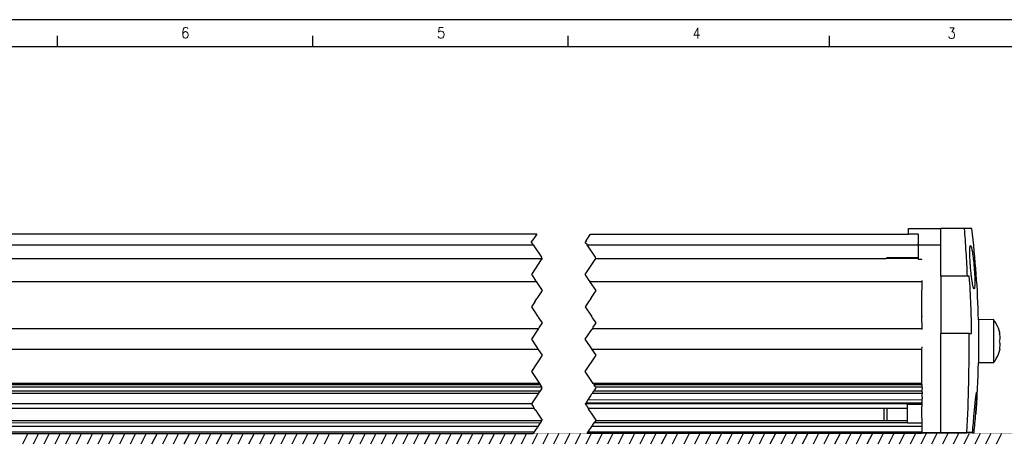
# Model space of a CAD drawing. Header units: millimetres. Extents: x -285 to 969, y -217 to 203.
# Tile 9 of 15: x 12 to 194, y 124 to 203. Entities that reach past the tile are written whole.
import ezdxf

# ---------------------------------------------------------------- set-up
doc = ezdxf.new("R2010")
doc.units = ezdxf.units.MM
doc.linetypes.add('DOT_CENTER', pattern=[14, 12, -1, 0, -1])
doc.layers.add('1', color=7, linetype='Continuous')
doc.styles.add('CONVERTER_11', font='txt.shx', dxfattribs={"width": 0.9})

# ---------------------------------------------------------------- blocks, each defined once
blk = doc.blocks.new('Regla_G-340-VS4__3', base_point=(-177.3645490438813, 126.2364653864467))
at = {"color": 7, "linetype": 'Continuous'}
for p, q in [((107.5967783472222, 163.2364543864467), (-75.5421977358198, 163.2364653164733)), ((117.5967783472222, 163.2364543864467), (176.6130419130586, 163.2364543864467)), ((176.6116096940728, 164.2364543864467), (182.61440581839, 164.2364543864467)), ((176.6116765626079, 163.3977089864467), (176.6116096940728, 164.2364543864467)), ((176.6130419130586, 163.2364543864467), (176.6116765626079, 163.3977089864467)), ((178.4142556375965, 163.236454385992), (176.6130419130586, 163.2364543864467)), ((178.4142556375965, 163.236454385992), (178.4143366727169, 161.4364652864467)), ((182.6143231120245, 161.2364652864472), (182.61440581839, 164.2364543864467)), ((187.0089246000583, 164.2364543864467), (182.61440581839, 164.2364543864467)), ((188.3400001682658, 164.2364543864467), (187.0089246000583, 164.2364543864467)), ((-59.91427129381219, 161.2364652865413), (106.9301046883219, 161.236465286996)), ((116.9301046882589, 161.2364652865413), (178.4142556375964, 161.2364652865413)), ((178.4142556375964, 161.2364652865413), (178.4142556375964, 158.7376395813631)), ((178.4142556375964, 161.2364652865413), (182.6143231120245, 161.2364652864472)), ((182.6145764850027, 155.4071455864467), (182.6143231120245, 161.2364652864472)), ((-59.91427129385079, 158.7157413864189), (108.5829696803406, 158.7157413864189)), ((118.582969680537, 158.7157413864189), (172.4775492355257, 158.7157413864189)), ((172.4775492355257, 158.7157413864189), (172.515631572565, 158.7500670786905)), ((172.515631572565, 158.7500670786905), (178.4142556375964, 158.7376395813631)), ((178.4142689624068, 158.823136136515), (172.5939358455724, 158.8231361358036)), ((178.4142556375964, 158.7376395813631), (178.4142689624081, 158.5740329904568)), ((178.4142689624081, 158.5740329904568), (179.0983069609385, 158.574032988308)), ((187.5481279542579, 155.407145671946), (182.6145764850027, 155.4071455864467)), ((182.6145764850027, 155.4071455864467), (182.6146417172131, 144.7903532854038)), ((187.894809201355, 155.4071453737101), (187.5481279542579, 155.407145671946)), ((-59.9142712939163, 154.4386595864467), (107.4619751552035, 154.4386595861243)), ((117.4619751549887, 154.4386595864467), (179.11425563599, 154.4386595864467)), ((179.0980450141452, 151.2812894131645), (179.11425563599, 154.4386595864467)), ((179.11425563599, 154.4386595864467), (179.1142691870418, 154.6386595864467)), ((179.0979078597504, 148.026766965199), (179.0980126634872, 150.6777016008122)), ((179.0980126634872, 150.6777016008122), (179.0980450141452, 151.2812894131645)), ((179.0979078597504, 148.026766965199), (179.097898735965, 147.8718606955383)), ((179.11425563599, 145.7386595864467), (179.097898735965, 147.8718606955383)), ((192.3970183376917, 147.3495479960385), (189.5958452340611, 147.3490224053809)), ((-50.1692701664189, 145.7386595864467), (107.9315818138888, 145.7386595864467)), ((117.9315818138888, 145.7386595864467), (179.11425563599, 145.7386595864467)), ((179.1142691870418, 145.5386595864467), (179.11425563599, 145.7386595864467)), ((182.6144058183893, 126.4364653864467), (182.6146417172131, 144.7903532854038)), ((187.8403636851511, 144.7903532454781), (182.6146417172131, 144.7903532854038)), ((187.8403636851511, 144.7903532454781), (188.325258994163, 144.7903532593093)), ((107.8768687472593, 141.8163191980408), (-50.1692701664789, 141.8163191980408)), ((179.0982733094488, 141.8163191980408), (117.8768687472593, 141.8163191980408)), ((179.0980349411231, 135.5160425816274), (179.0982733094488, 141.8163191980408)), ((179.0982733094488, 141.8163191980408), (179.114269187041, 142.3163191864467)), ((192.3970186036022, 139.349547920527), (189.5958447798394, 139.3500544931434)), ((108.0770531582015, 135.5160425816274), (-63.91711566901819, 135.5160425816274)), ((108.2239035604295, 135.2957669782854), (-63.9171156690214, 135.2957669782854)), ((179.0980349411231, 135.5160425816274), (118.0770531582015, 135.5160425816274)), ((179.09805621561, 135.2957669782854), (118.2239035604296, 135.2957669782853)), ((179.09805621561, 135.2957669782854), (179.0980349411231, 135.5160425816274)), ((179.09805621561, 135.2957669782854), (179.0980543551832, 135.2580139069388)), ((108.2490722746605, 135.2580139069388), (-63.91711566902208, 135.2580139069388)), ((-63.91711566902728, 134.922624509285), (108.4726652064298, 134.922624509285)), ((-63.91711566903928, 134.134306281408), (108.1953462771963, 134.134306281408)), ((-63.9171156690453, 133.7443978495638), (107.9354073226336, 133.7443978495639)), ((117.9354073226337, 133.7443978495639), (179.1133708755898, 133.7443978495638)), ((118.1953462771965, 134.134306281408), (179.0980402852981, 134.134306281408)), ((179.0980543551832, 135.2580139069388), (118.2490722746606, 135.2580139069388)), ((118.4726652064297, 134.922624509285), (179.0980819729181, 134.922624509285)), ((179.1133708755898, 133.7443978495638), (179.0971148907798, 133.3452419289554)), ((179.1133957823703, 134.740673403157), (179.0980402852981, 134.134306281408)), ((179.0980402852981, 134.134306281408), (179.1133708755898, 133.7443978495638)), ((179.0980543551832, 135.2580139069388), (179.0980819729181, 134.922624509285)), ((179.0980819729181, 134.922624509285), (179.1133957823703, 134.740673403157)), ((106.594628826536, 131.7396790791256), (-63.917115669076, 131.7396790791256)), ((179.1135578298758, 131.7396790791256), (116.5967784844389, 131.7364545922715)), ((116.7375145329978, 131.9475586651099), (179.1135384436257, 131.9475586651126)), ((179.1136807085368, 132.4454979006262), (117.0774754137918, 132.4574999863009)), ((179.1135578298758, 131.6248895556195), (176.4135578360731, 131.6248895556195)), ((179.0970323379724, 130.8371143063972), (179.1135578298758, 131.6248895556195)), ((179.0971148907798, 133.3452419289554), (179.1136522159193, 132.6750154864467)), ((179.1135384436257, 131.9475586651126), (179.1136807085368, 132.4454979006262)), ((179.1135578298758, 131.7396790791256), (179.1135384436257, 131.9475586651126)), ((179.1135578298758, 131.6248895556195), (179.1135578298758, 131.7396790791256)), ((179.1136807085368, 132.4454979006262), (179.1136522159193, 132.6750154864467)), ((-63.91711566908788, 130.9636504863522), (107.1119812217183, 130.9636504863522)), ((117.1119812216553, 130.9636504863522), (172.593485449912, 130.9636504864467)), ((172.593485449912, 130.9636504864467), (176.4135442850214, 130.9636504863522)), ((179.0969320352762, 130.5156999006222), (179.0970323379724, 130.8371143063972)), ((179.0969907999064, 130.0614543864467), (179.0969320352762, 130.5156999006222)), ((179.1135686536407, 128.2072119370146), (179.0969907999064, 130.0614543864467)), ((-75.5421977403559, 128.2364762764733), (108.2746946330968, 128.2533288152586)), ((-64.7393810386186, 128.6636503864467), (108.5482423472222, 128.6636503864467)), ((118.2746946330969, 128.2533288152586), (176.41355776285, 128.2533288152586)), ((118.5482423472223, 128.6636503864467), (172.5934869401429, 128.6636503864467)), ((172.5934869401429, 128.6636503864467), (176.4135442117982, 128.6636503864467)), ((176.4135686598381, 128.2072119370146), (179.1135686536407, 128.2072119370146)), ((179.1137271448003, 127.536465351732), (179.1135686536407, 128.2072119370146)), ((-162.9027694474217, 126.2364653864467), (106.9301190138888, 126.2364653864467)), ((-162.9026847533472, 126.5364653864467), (107.1301190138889, 126.5364653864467)), ((107.7967856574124, 127.536465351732), (-162.8994494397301, 127.5364652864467)), ((179.0945298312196, 126.2364653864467), (116.930119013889, 126.2364653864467)), ((117.1301190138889, 126.5364653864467), (179.1137271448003, 126.5364653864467)), ((179.1137271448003, 127.536465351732), (117.7967856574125, 127.536465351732)), ((179.1104918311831, 126.4364653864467), (179.0945298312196, 126.2364653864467)), ((179.1104918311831, 126.4364653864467), (179.1137271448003, 126.5364653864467)), ((179.1104918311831, 126.4364653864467), (182.6144058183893, 126.4364653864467)), ((179.1137271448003, 126.5364653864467), (179.1137271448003, 127.536465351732)), ((182.6144058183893, 126.4364653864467), (184.1131254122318, 126.4364653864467)), ((184.1131254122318, 126.4364653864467), (186.3359968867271, 126.4364653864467)), ((185.8333964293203, 126.3009840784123), (184.1133964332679, 126.3009840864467)), ((186.3359968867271, 126.4364653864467), (187.462484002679, 126.4364655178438)), ((188.4829239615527, 126.4364653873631), (187.462484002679, 126.4364655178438)), ((188.4829239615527, 126.4364653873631), (188.7764200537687, 126.4364655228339))]:
    blk.add_line(p, q, dxfattribs=at)
at = {"color": 2, "linetype": 'DOT_CENTER'}
for p, q in [((107.3967783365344, 162.9364543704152), (106.7395496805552, 161.9506113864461)), ((107.4163045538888, 162.9657436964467), (107.3967783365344, 162.9364543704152)), ((107.4634450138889, 163.0364543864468), (107.4163045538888, 162.9657436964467)), ((107.5967783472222, 163.2364543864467), (107.4634450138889, 163.0364543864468)), ((116.7395496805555, 161.9506113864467), (117.3967783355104, 162.936454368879)), ((117.3967783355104, 162.936454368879), (117.4163045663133, 162.9657437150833)), ((117.4163045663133, 162.9657437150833), (117.463445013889, 163.0364543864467)), ((117.463445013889, 163.0364543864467), (117.5967783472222, 163.2364543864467)), ((106.5967784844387, 161.7364545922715), (106.624079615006, 161.7774062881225)), ((106.731170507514, 161.5348665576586), (106.5967784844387, 161.7364545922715)), ((106.624079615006, 161.7774062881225), (106.7395496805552, 161.9506113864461)), ((106.7511181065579, 161.5049451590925), (106.731170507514, 161.5348665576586)), ((106.7967713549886, 161.4364652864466), (106.7511181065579, 161.5049451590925)), ((106.9301046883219, 161.236465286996), (106.7967713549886, 161.4364652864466)), ((106.9301046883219, 161.236465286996), (107.0634380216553, 161.0364652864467)), ((107.0634380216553, 161.0364652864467), (108.4772539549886, 158.9157413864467)), ((116.5967784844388, 161.7364545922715), (116.6240796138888, 161.7774062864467)), ((116.731121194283, 161.534940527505), (116.5967784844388, 161.7364545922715)), ((116.7395496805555, 161.9506113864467), (116.6240796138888, 161.7774062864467)), ((116.7511181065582, 161.5049451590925), (116.731121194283, 161.534940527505)), ((116.7967713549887, 161.4364652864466), (116.7511181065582, 161.5049451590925)), ((116.7967713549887, 161.4364652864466), (116.9301046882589, 161.2364652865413)), ((117.0634380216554, 161.0364652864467), (116.9301046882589, 161.2364652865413)), ((118.4772539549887, 158.9157413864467), (117.0634380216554, 161.0364652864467)), ((108.4268474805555, 158.4815580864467), (106.5967784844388, 155.7364545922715)), ((108.4642352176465, 158.5376396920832), (108.4268474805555, 158.4815580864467)), ((108.5829696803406, 158.7157413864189), (108.4642352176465, 158.5376396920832)), ((108.5829696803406, 158.7157413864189), (108.4772539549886, 158.9157413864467)), ((116.5967784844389, 155.7364545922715), (118.4268474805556, 158.4815580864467)), ((118.4268474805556, 158.4815580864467), (118.4642351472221, 158.5376395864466)), ((118.4642351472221, 158.5376395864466), (118.582969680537, 158.7157413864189)), ((118.582969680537, 158.7157413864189), (118.4772539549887, 158.9157413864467)), ((106.5967784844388, 155.7364545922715), (106.7763403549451, 155.4671117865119)), ((106.7763403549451, 155.4671117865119), (107.3286417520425, 154.6386596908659)), ((116.7763403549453, 155.4671117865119), (116.5967784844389, 155.7364545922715)), ((117.3286417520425, 154.6386596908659), (116.7763403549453, 155.4671117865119)), ((107.4619751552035, 154.4386595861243), (107.3286417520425, 154.6386596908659)), ((107.4619751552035, 154.4386595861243), (107.595308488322, 154.2386595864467)), ((107.595308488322, 154.2386595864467), (108.5967784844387, 152.7364545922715)), ((117.3286417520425, 154.6386596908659), (117.4619751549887, 154.4386595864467)), ((117.595308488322, 154.2386595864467), (117.4619751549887, 154.4386595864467)), ((118.5967784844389, 152.7364545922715), (117.595308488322, 154.2386595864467)), ((108.5967784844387, 152.7364545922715), (107.626668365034, 151.2812894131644)), ((117.6266683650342, 151.2812894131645), (118.5967784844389, 152.7364545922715)), ((107.224276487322, 150.6777015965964), (106.5967784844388, 149.7364545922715)), ((107.224276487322, 150.6777015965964), (107.626668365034, 151.2812894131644)), ((117.2242764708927, 150.6777015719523), (116.596778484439, 149.7364545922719)), ((117.6266683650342, 151.2812894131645), (117.2242764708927, 150.6777015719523)), ((106.5967784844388, 149.7364545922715), (107.73657021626, 148.0267669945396)), ((116.596778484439, 149.7364545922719), (117.7365702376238, 148.0267669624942)), ((107.73657021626, 148.0267669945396), (107.8130407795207, 147.9120611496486)), ((107.8130407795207, 147.9120611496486), (107.8398410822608, 147.8718606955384)), ((107.8398410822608, 147.8718606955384), (107.8978222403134, 147.7848889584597)), ((107.8978222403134, 147.7848889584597), (107.9445131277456, 147.714852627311)), ((107.9445131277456, 147.714852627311), (108.5967784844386, 146.7364545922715)), ((108.5967784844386, 146.7364545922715), (108.064915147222, 145.9386595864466)), ((117.8130407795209, 147.9120611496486), (117.7365702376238, 148.0267669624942)), ((117.8398410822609, 147.8718606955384), (117.8130407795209, 147.9120611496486)), ((117.8978222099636, 147.7848890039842), (117.8398410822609, 147.8718606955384)), ((117.9445131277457, 147.714852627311), (117.8978222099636, 147.7848890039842)), ((118.5967784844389, 146.7364545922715), (117.9445131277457, 147.714852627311)), ((118.0649151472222, 145.9386595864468), (118.5967784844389, 146.7364545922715)), ((107.7982484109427, 145.5386594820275), (106.5967784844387, 143.7364545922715)), ((107.9315818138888, 145.7386595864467), (107.7982484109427, 145.5386594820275)), ((108.064915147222, 145.9386595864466), (107.9315818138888, 145.7386595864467)), ((116.5967784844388, 143.7364545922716), (117.7982484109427, 145.5386594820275)), ((117.9315818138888, 145.7386595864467), (117.7982484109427, 145.5386594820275)), ((117.9315818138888, 145.7386595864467), (118.0649151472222, 145.9386595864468)), ((106.5967784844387, 143.7364545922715), (107.543535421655, 142.3163191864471)), ((117.5435353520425, 142.3163192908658), (116.5967784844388, 143.7364545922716)), ((107.543535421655, 142.3163191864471), (107.8768687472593, 141.8163191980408)), ((107.8768687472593, 141.8163191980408), (108.5967784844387, 140.7364545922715)), ((117.8768687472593, 141.8163191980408), (117.5435353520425, 142.3163192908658)), ((118.5967784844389, 140.7364545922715), (117.8768687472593, 141.8163191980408)), ((108.5967784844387, 140.7364545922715), (106.5967784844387, 137.7364545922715)), ((116.5967784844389, 137.7364545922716), (118.5967784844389, 140.7364545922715)), ((106.5967784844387, 137.7364545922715), (107.457184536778, 136.4458455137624)), ((117.457184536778, 136.4458455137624), (116.5967784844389, 137.7364545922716)), ((107.457184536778, 136.4458455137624), (108.0770531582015, 135.5160425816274)), ((108.0770531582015, 135.5160425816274), (108.2239035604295, 135.2957669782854)), ((108.2490722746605, 135.2580139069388), (108.2239035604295, 135.2957669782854)), ((118.0770531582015, 135.5160425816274), (117.457184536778, 136.4458455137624)), ((118.0770531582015, 135.5160425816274), (118.2239035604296, 135.2957669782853)), ((118.2239035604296, 135.2957669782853), (118.2490722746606, 135.2580139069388)), ((107.7840627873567, 133.5173810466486), (107.6693033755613, 133.3452419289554)), ((107.9354073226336, 133.7443978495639), (107.7840627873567, 133.5173810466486)), ((108.1953462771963, 134.134306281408), (107.9354073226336, 133.7443978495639)), ((108.44326016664, 134.5061771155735), (108.1953462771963, 134.134306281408)), ((108.2490722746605, 135.2580139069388), (108.4726652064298, 134.922624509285)), ((108.44326016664, 134.5061771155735), (108.5967784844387, 134.7364545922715)), ((108.5967784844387, 134.7364545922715), (108.4726652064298, 134.922624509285)), ((117.6693033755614, 133.3452419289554), (117.7840627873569, 133.5173810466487)), ((117.7840627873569, 133.5173810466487), (117.9354073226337, 133.7443978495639)), ((117.9354073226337, 133.7443978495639), (118.1953462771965, 134.134306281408)), ((118.4432602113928, 134.5061771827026), (118.1953462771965, 134.134306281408)), ((118.4726652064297, 134.922624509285), (118.2490722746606, 135.2580139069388)), ((118.5967784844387, 134.7364545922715), (118.4432602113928, 134.5061771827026)), ((118.4726652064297, 134.922624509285), (118.5967784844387, 134.7364545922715)), ((107.3301190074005, 132.8364653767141), (106.594628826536, 131.7396790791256)), ((106.594628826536, 131.7396790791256), (106.7953146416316, 131.4386503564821)), ((107.3496456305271, 132.8657553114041), (107.3301190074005, 132.8364653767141)), ((107.5967856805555, 133.2364653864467), (107.3496456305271, 132.8657553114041)), ((107.6693033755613, 133.3452419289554), (107.5967856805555, 133.2364653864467)), ((116.5967784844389, 131.7364545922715), (116.7375145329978, 131.9475586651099)), ((116.5967784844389, 131.7364545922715), (116.7953146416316, 131.4386503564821)), ((117.0774754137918, 132.4574999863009), (116.7375145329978, 131.9475586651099)), ((117.3301190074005, 132.8364653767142), (117.0774754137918, 132.4574999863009)), ((117.3496452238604, 132.865754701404), (117.3301190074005, 132.8364653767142)), ((117.5967856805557, 133.2364653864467), (117.3496452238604, 132.865754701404)), ((117.6693033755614, 133.3452419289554), (117.5967856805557, 133.2364653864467)), ((106.7953146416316, 131.4386503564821), (106.9734322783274, 131.1714739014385)), ((107.1119812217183, 130.9636504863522), (106.9734322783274, 131.1714739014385)), ((107.1963386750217, 130.8371143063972), (107.1119812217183, 130.9636504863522)), ((107.4106149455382, 130.5156999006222), (107.1963386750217, 130.8371143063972)), ((107.4106149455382, 130.5156999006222), (107.7501496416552, 130.0063978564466)), ((107.7501496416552, 130.0063978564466), (108.5967784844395, 128.7364545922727)), ((116.7953146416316, 131.4386503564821), (116.978647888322, 131.1636504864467)), ((116.978647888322, 131.1636504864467), (117.1119812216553, 130.9636504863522)), ((117.1119812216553, 130.9636504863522), (117.1963386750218, 130.8371143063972)), ((117.4106149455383, 130.5156999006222), (117.1963386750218, 130.8371143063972)), ((117.7501496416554, 130.0063978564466), (117.4106149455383, 130.5156999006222)), ((118.5967784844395, 128.7364545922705), (117.7501496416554, 130.0063978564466)), ((108.231575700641, 128.1886504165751), (107.7967856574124, 127.536465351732)), ((108.2746946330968, 128.2533288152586), (108.231575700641, 128.1886504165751)), ((108.4149090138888, 128.4636503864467), (108.2746946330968, 128.2533288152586)), ((108.4149090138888, 128.4636503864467), (108.5482423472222, 128.6636503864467)), ((108.5967784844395, 128.7364545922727), (108.5482423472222, 128.6636503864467)), ((117.7967856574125, 127.536465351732), (118.2315757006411, 128.1886504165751)), ((118.2315757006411, 128.1886504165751), (118.2746946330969, 128.2533288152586)), ((118.2746946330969, 128.2533288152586), (118.4149090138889, 128.4636503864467)), ((118.5482423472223, 128.6636503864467), (118.4149090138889, 128.4636503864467)), ((118.5482423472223, 128.6636503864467), (118.5967784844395, 128.7364545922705)), ((107.1301190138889, 126.5364653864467), (106.9301190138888, 126.2364653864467)), ((107.7967856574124, 127.536465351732), (107.1301190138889, 126.5364653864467)), ((116.930119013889, 126.2364653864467), (117.1301190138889, 126.5364653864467)), ((117.1301190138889, 126.5364653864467), (117.7967856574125, 127.536465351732))]:
    blk.add_line(p, q, dxfattribs=at)
at = {"color": 7, "linetype": 'Continuous'}
for centre, radius, start, end in [((21.64419819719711, 143.3495987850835), 167.999259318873, 1.36412353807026, 7.14189656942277), ((21.64420317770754, 143.3495183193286), 166.6872831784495, 0.49526747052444, 4.14821721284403), ((187.2013628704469, 143.4598332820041), 6.490355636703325, 28.4275438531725, 36.82027189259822), ((187.2736306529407, 143.3493304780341), 6.480742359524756, 14.3130259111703, 29.59092393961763), ((-100.1983858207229, 141.5398156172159), 288.0570901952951, 356.9945013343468, 0.64655947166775), ((187.2735383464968, 143.3495359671), 6.480709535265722, 330.4112429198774, 345.6889944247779), ((21.65676304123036, 143.5873984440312), 167.9925303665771, 355.3180936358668, 358.5546519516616), ((187.2013630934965, 143.2392625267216), 6.49035560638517, 323.1797290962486, 331.5724557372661), ((21.64420196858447, 143.3495479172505), 167.6938028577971, 354.2114814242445, 355.3912690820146), ((21.64419753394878, 143.3494990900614), 167.9858044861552, 354.2215943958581, 355.3993142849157), ((185.8333961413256, 127.3009843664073), 1.000000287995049, 270.0000165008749, 300.1722040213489)]:
    blk.add_arc(centre, radius, start, end, dxfattribs=at)
for points, knots in [([(187.5481279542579, 155.407145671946), (187.5126076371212, 156.1562686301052), (187.4419017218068, 157.6474550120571), (187.3123995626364, 159.8976973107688), (187.1705728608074, 162.0919006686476), (187.0611459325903, 163.543644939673), (187.0089246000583, 164.2364543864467)], [0, 0, 0, 0, 2.249880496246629, 4.478558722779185, 6.761808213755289, 8.846120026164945, 8.846120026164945, 8.846120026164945, 8.846120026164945]), ([(178.4142556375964, 161.2364652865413), (178.4142587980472, 161.2389060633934), (178.4142840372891, 161.2584322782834), (178.4143578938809, 161.2995993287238), (178.4143280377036, 161.3638252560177), (178.4143336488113, 161.4109657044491), (178.4143366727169, 161.4364652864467)], [0, 0, 0, 0, 0.0073223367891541, 0.058578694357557, 0.1235012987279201, 0.2000000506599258, 0.2000000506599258, 0.2000000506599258, 0.2000000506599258]), ([(188.7837528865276, 153.0779159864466), (188.7651459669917, 153.0910461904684), (188.7079650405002, 153.1313965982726), (188.6634469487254, 153.285335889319), (188.5993201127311, 153.4863001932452), (188.5409696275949, 153.7585332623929), (188.4835892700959, 154.0561085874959), (188.4308188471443, 154.3739100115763), (188.3851713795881, 154.6765083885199), (188.3483417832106, 154.9414659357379), (188.2876496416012, 155.4058549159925), (188.20818159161, 156.102611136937), (188.1424318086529, 156.8100402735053), (188.1011457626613, 157.3226060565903), (188.0772374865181, 157.6435408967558), (188.0511982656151, 158.0333923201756), (188.0258931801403, 158.4751037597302), (188.0034700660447, 158.9673006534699), (187.9882298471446, 159.4711192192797), (187.9836788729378, 159.9501879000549), (187.990337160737, 160.3275900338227), (188.0048711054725, 160.6002092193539), (188.0213086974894, 160.7727831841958), (188.040208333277, 160.9029103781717), (188.0623358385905, 160.9940192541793), (188.0840289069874, 161.0543354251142), (188.0989820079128, 161.0736842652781), (188.1022523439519, 161.0779159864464)], [0, 0, 0, 0, 0.0670920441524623, 0.2061805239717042, 0.4545214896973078, 0.7131915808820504, 1.035939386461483, 1.365419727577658, 1.679044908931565, 1.954119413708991, 2.16789024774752, 3.084062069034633, 4.05771625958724, 4.299176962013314, 4.626736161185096, 5.023180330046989, 5.471323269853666, 5.954018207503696, 6.501262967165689, 6.983385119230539, 7.391149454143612, 7.633485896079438, 7.802096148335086, 7.91129498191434, 8.02717238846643, 8.084359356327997, 8.100367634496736, 8.100367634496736, 8.100367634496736, 8.100367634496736]), ([(188.1022523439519, 161.0779159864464), (188.1409713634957, 161.0456592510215), (188.2359281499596, 160.9665509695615), (188.273710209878, 160.7828321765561), (188.3336912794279, 160.5684974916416), (188.3931355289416, 160.2768123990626), (188.4780989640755, 159.8041778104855), (188.560819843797, 159.2318539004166), (188.6300017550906, 158.6766121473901), (188.684442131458, 158.1889434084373), (188.7364652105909, 157.6788500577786), (188.7696837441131, 157.2921975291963), (188.7880933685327, 157.0779157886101)], [0, 0, 0, 0, 0.1477422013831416, 0.362331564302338, 0.5347733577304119, 0.822692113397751, 1.251449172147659, 1.97719993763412, 2.556265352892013, 2.930231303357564, 3.449239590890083, 4.094441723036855, 4.094441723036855, 4.094441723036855, 4.094441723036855]), ([(172.515631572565, 158.7500670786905), (172.5291624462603, 158.7624807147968), (172.5554700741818, 158.7866161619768), (172.581361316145, 158.8111976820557), (172.5939358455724, 158.8231361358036)], [0, 0, 0, 0, 0.0550864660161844, 0.107102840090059, 0.107102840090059, 0.107102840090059, 0.107102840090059]), ([(172.5939623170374, 158.7376395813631), (172.5939575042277, 158.7572601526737), (172.5939504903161, 158.7857590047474), (172.5939393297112, 158.8142578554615), (172.5939358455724, 158.8231361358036)], [0, 0, 0, 0, 0.0588617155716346, 0.0854965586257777, 0.0854965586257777, 0.0854965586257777, 0.0854965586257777]), ([(188.7880933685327, 157.0779157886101), (188.8048624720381, 156.8639360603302), (188.8350977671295, 156.4781230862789), (188.8668886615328, 155.9681504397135), (188.8946493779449, 155.4416628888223), (188.9159160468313, 154.8850588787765), (188.9259196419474, 154.3107607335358), (188.9174263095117, 153.8202422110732), (188.9046539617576, 153.4811748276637), (188.8652272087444, 153.2526041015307), (188.8510334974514, 153.1363111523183), (188.801659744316, 153.0934579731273), (188.7837528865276, 153.0779159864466)], [0, 0, 0, 0, 0.643895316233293, 1.160965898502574, 1.532855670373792, 2.225461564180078, 2.832383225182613, 3.254182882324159, 3.701038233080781, 3.839253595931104, 3.961267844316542, 4.03070248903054, 4.03070248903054, 4.03070248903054, 4.03070248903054]), ([(189.5958452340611, 147.3490224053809), (189.5958470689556, 147.3478796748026), (189.5958617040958, 147.3387378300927), (189.5959512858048, 147.2883345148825), (189.5959131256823, 147.1659546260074), (189.595997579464, 146.9480715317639), (189.5960070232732, 146.7267772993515), (189.596030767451, 146.5099597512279), (189.5960476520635, 146.3023000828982), (189.5960680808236, 146.017534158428), (189.5960887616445, 145.6504653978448), (189.5961075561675, 145.2179569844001), (189.5961220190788, 144.7589285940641), (189.5961315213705, 144.3196744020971), (189.596136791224, 143.9318033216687), (189.5961390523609, 143.6122422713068), (189.596139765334, 143.2480028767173), (189.5961378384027, 142.839206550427), (189.5961315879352, 142.3826458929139), (189.59612327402, 142.001699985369), (189.596114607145, 141.7033093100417), (189.5961021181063, 141.3497887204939), (189.5960837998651, 140.93570088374), (189.5960529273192, 140.4565498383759), (189.5960245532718, 140.1030451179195), (189.5959916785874, 139.8468537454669), (189.5959774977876, 139.6689499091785), (189.5959128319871, 139.509976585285), (189.5959484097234, 139.4068702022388), (189.5958611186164, 139.3598536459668), (189.5958466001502, 139.3511432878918), (189.5958447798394, 139.3500544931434)], [0, 0, 0, 0, 0.0034281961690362, 0.0274255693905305, 0.1512101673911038, 0.3705676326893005, 0.6810750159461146, 0.8150928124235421, 1.021020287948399, 1.304054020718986, 1.669390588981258, 2.122226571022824, 2.601579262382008, 3.046475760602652, 3.439989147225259, 3.765192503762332, 4.005158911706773, 4.532707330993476, 4.991581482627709, 5.374840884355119, 5.675545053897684, 5.886753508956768, 6.435402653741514, 6.917808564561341, 7.324206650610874, 7.49591681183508, 7.686382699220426, 7.857918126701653, 7.972836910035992, 7.995701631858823, 7.99896802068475, 7.99896802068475, 7.99896802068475, 7.99896802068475]), ([(192.3970183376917, 147.3495479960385), (192.3970196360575, 147.3484318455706), (192.3970299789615, 147.3395026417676), (192.3970907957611, 147.2919734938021), (192.3970826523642, 147.1881321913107), (192.3971311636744, 147.0284212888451), (192.3971490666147, 146.8499469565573), (192.3971791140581, 146.593175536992), (192.3972070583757, 146.239057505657), (192.397236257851, 145.7592288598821), (192.3972576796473, 145.2554263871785), (192.3972726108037, 144.7644027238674), (192.3972817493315, 144.3253020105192), (192.397286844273, 143.9374996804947), (192.3972890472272, 143.6179481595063), (192.3972900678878, 143.1061635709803), (192.3972843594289, 142.3986626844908), (192.3972647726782, 141.6203258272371), (192.3972408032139, 141.0437169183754), (192.3972208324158, 140.6770038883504), (192.3972016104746, 140.3925957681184), (192.397184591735, 140.1852589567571), (192.3971687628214, 140.0147799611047), (192.3971491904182, 139.8491490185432), (192.3971313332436, 139.6706746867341), (192.3970828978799, 139.5109637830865), (192.397090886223, 139.4071224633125), (192.3970302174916, 139.3595932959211), (192.3970198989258, 139.350664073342), (192.3970186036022, 139.349547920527)], [0, 0, 0, 0, 0.0033484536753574, 0.0267876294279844, 0.1425875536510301, 0.3148722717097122, 0.5059203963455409, 0.6780105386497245, 1.085186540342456, 1.568274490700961, 2.117496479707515, 2.596593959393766, 3.041345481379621, 3.434798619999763, 3.760000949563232, 4.000000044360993, 4.970152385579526, 5.882503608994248, 6.335010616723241, 6.699979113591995, 6.982642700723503, 7.188234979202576, 7.321989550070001, 7.494079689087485, 7.685127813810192, 7.857412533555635, 7.973212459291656, 7.996651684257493, 8.00000014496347, 8.00000014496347, 8.00000014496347, 8.00000014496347]), ([(193.4807470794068, 144.750785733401), (193.5057812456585, 144.5939287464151), (193.5462152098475, 144.3405809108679), (193.5620619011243, 143.9468357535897), (193.544716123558, 143.6314485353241), (193.4847965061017, 143.4241644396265), (193.4632271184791, 143.3495479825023)], [0, 0, 0, 0, 0.475850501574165, 0.7685707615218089, 1.182114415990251, 1.414704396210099, 1.414704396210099, 1.414704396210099, 1.414704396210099]), ([(193.4807470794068, 144.750785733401), (193.4927104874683, 144.7514586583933), (193.5234855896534, 144.7531897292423), (193.5509118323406, 144.8078320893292), (193.5589222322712, 144.8740812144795), (193.5551790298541, 144.9247913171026), (193.5532078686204, 144.9514951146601)], [0, 0, 0, 0, 0.0341088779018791, 0.0877429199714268, 0.1593725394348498, 0.2390508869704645, 0.2390508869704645, 0.2390508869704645, 0.2390508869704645]), ([(193.4632271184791, 143.3495479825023), (193.4847618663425, 143.2749005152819), (193.5445938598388, 143.0675004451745), (193.5664779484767, 142.6950928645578), (193.5356715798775, 142.301299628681), (193.4912047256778, 142.0485579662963), (193.4734588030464, 141.947693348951)], [0, 0, 0, 0, 0.232675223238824, 0.6464634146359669, 1.108906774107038, 1.416024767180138, 1.416024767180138, 1.416024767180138, 1.416024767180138]), ([(193.4734588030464, 141.947693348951), (193.4860048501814, 141.9470107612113), (193.5181954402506, 141.9452593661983), (193.5451895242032, 141.8952254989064), (193.5574074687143, 141.8291845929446), (193.5547786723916, 141.7789254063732), (193.5531402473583, 141.7476008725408)], [0, 0, 0, 0, 0.0358868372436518, 0.0920782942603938, 0.1483495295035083, 0.2414418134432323, 0.2414418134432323, 0.2414418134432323, 0.2414418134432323]), ([(188.7957913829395, 129.8752140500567), (188.8092791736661, 130.0399175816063), (188.8343850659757, 130.3464934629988), (188.8713240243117, 130.7692569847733), (188.9027876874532, 131.1154726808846), (188.9301818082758, 131.4061615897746), (188.9573686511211, 131.6858037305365), (188.9885168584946, 131.9945464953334), (189.0249944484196, 132.3392856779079), (189.0619875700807, 132.668632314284), (189.0999013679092, 132.9830417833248), (189.1374581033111, 133.2724116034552), (189.1726524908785, 133.5060218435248), (189.2005475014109, 133.6712823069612), (189.2221556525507, 133.7628387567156), (189.2339795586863, 133.8355519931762), (189.2569620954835, 133.8657322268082), (189.2641823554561, 133.8752137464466)], [0, 0, 0, 0, 0.4957637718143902, 0.9228048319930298, 1.273117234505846, 1.538689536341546, 1.798733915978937, 2.11599814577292, 2.469614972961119, 2.838727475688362, 3.110213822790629, 3.419744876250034, 3.713801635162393, 3.819706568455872, 3.921224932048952, 3.99857437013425, 4.034006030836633, 4.034006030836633, 4.034006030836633, 4.034006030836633]), ([(189.2641823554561, 133.8752137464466), (189.2729196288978, 133.8325983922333), (189.2935234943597, 133.7321047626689), (189.29782471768, 133.4799314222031), (189.2905928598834, 133.1318648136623), (189.2731756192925, 132.679085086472), (189.2504769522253, 132.2255774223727), (189.2254460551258, 131.7928631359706), (189.2005767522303, 131.3994607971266), (189.1725274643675, 130.9839553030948), (189.1359645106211, 130.4744587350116), (189.1055819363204, 130.0889418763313), (189.0887380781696, 129.87521429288)], [0, 0, 0, 0, 0.1302680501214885, 0.3071923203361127, 0.7538609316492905, 1.176043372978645, 1.666024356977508, 2.116205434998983, 2.476313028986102, 2.848590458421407, 3.365554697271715, 4.008723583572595, 4.008723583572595, 4.008723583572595, 4.008723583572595]), ([(176.4135442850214, 130.9636504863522), (176.4135550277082, 131.0671858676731), (176.4135778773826, 131.2875988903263), (176.4135647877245, 131.5080119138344), (176.4135578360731, 131.6248895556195)], [0, 0, 0, 0, 0.3106061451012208, 0.6612390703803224, 0.6612390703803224, 0.6612390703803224, 0.6612390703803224]), ([(172.0934814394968, 129.8009840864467), (172.0934800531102, 129.9608985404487), (172.0934774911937, 130.256526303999), (172.0934654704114, 130.5981179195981), (172.0934445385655, 130.8257589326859), (172.0934268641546, 130.9176866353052), (172.0934180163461, 130.9636504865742)], [0, 0, 0, 0, 0.4797433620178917, 0.8868832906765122, 1.024774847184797, 1.16266640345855, 1.16266640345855, 1.16266640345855, 1.16266640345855]), ([(172.0934232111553, 128.6636503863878), (172.0934307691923, 128.7053921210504), (172.0934458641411, 128.7888755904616), (172.0934655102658, 129.0080723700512), (172.0934775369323, 129.345441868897), (172.0934800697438, 129.6410696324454), (172.0934814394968, 129.8009840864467)], [0, 0, 0, 0, 0.125225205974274, 0.2504504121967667, 0.6575903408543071, 1.137333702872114, 1.137333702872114, 1.137333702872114, 1.137333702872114]), ([(172.593485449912, 130.9636504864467), (172.5934906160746, 130.8653630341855), (172.593499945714, 130.687647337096), (172.593507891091, 130.4260954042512), (172.5935137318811, 130.1424187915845), (172.5935160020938, 129.8341262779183), (172.5935143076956, 129.5087587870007), (172.5935086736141, 129.1946262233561), (172.5935000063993, 128.9139677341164), (172.5934906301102, 128.7342204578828), (172.5934869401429, 128.6636503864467)], [0, 0, 0, 0, 0.294862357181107, 0.5331470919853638, 0.784655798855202, 1.145892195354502, 1.458024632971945, 1.760758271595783, 2.088289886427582, 2.300000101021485, 2.300000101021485, 2.300000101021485, 2.300000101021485]), ([(176.4135442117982, 128.6636503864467), (176.4135601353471, 128.7255312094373), (176.4135923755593, 128.85076381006), (176.4135929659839, 129.1454273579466), (176.4136003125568, 129.509348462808), (176.4135995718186, 129.9603312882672), (176.4135981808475, 130.3877740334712), (176.4135870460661, 130.7055508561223), (176.4135874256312, 130.8960021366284), (176.4135590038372, 130.9405625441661), (176.4135442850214, 130.9636504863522)], [0, 0, 0, 0, 0.1856424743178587, 0.3756978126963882, 0.8839906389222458, 1.277405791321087, 1.72864628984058, 2.166318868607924, 2.230736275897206, 2.30000011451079, 2.30000011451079, 2.30000011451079, 2.30000011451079]), ([(176.41355776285, 128.2533288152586), (176.4135655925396, 128.3204378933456), (176.4135815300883, 128.4572117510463), (176.4135568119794, 128.5939856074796), (176.4135442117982, 128.6636503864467)], [0, 0, 0, 0, 0.201327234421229, 0.4103215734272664, 0.4103215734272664, 0.4103215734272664, 0.4103215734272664]), ([(184.1131254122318, 126.4364653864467), (184.1132404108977, 126.4178004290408), (184.113448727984, 126.3839855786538), (184.1134390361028, 126.3402428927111), (184.1134086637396, 126.3137475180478), (184.1133977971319, 126.3024022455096), (184.1133964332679, 126.3009840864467)], [0, 0, 0, 0, 0.0559957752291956, 0.1014461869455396, 0.1312275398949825, 0.1354820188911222, 0.1354820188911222, 0.1354820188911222, 0.1354820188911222])]:
    blk.add_open_spline(points, degree=3, knots=knots, dxfattribs=at)
for points in [[(179.0985396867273, 158.5376395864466), (179.0985008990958, 158.5437051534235), (179.0984233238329, 158.5558362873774), (179.09834574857, 158.5679674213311), (179.0983069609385, 158.574032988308)], [(176.4135686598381, 128.2072119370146), (176.4135668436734, 128.2148980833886), (176.4135632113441, 128.2302703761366), (176.4135595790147, 128.2456426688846), (176.41355776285, 128.2533288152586)]]:
    blk.add_open_spline(points, degree=3, dxfattribs=at)
blk = doc.blocks.new('Regla_serie_G-340-VS4__5', base_point=(-177.3645490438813, 126.2364653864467))
blk.add_blockref('Regla_G-340-VS4__3', (-177.3645490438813, 126.2364653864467))
blk = doc.blocks.new('E', base_point=(6.99999999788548, 145.2364545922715))
at = {"layer": '1', "color": 7, "linetype": 'Continuous'}
for p, q in [((13.09966931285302, 126.23646534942), (12.09966931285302, 124.23646534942)), ((15.09966931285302, 126.23646534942), (14.09966931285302, 124.23646534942)), ((17.09966931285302, 126.23646534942), (16.09966931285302, 124.23646534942)), ((19.09966931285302, 126.23646534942), (18.09966931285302, 124.23646534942)), ((21.09966931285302, 126.23646534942), (20.09966931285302, 124.23646534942)), ((23.09966931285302, 126.23646534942), (22.09966931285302, 124.23646534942)), ((25.09966931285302, 126.23646534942), (24.09966931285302, 124.23646534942)), ((27.09966931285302, 126.23646534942), (26.09966931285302, 124.23646534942)), ((29.09966931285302, 126.23646534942), (28.09966931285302, 124.23646534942)), ((31.09966931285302, 126.23646534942), (30.09966931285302, 124.23646534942)), ((33.09966931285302, 126.23646534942), (32.09966931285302, 124.23646534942)), ((35.09966931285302, 126.23646534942), (34.09966931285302, 124.23646534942)), ((37.09966931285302, 126.23646534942), (36.09966931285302, 124.23646534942)), ((39.09966931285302, 126.23646534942), (38.09966931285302, 124.23646534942)), ((41.09966931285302, 126.23646534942), (40.09966931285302, 124.23646534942)), ((43.09966931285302, 126.23646534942), (42.09966931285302, 124.23646534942)), ((45.09966931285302, 126.23646534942), (44.09966931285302, 124.23646534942)), ((47.09966931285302, 126.23646534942), (46.09966931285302, 124.23646534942)), ((49.09966931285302, 126.23646534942), (48.09966931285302, 124.23646534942)), ((51.09966931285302, 126.23646534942), (50.09966931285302, 124.23646534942)), ((53.09966931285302, 126.23646534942), (52.09966931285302, 124.23646534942)), ((55.09966931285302, 126.23646534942), (54.09966931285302, 124.23646534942)), ((57.09966931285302, 126.23646534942), (56.09966931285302, 124.23646534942)), ((59.09966931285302, 126.23646534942), (58.09966931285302, 124.23646534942)), ((61.09966931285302, 126.23646534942), (60.09966931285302, 124.23646534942)), ((63.09966931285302, 126.23646534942), (62.09966931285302, 124.23646534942)), ((65.09966931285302, 126.23646534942), (64.09966931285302, 124.23646534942)), ((67.09966931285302, 126.23646534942), (66.09966931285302, 124.23646534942)), ((69.09966931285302, 126.23646534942), (68.09966931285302, 124.23646534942)), ((71.71801957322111, 126.23646534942), (70.71801957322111, 124.23646534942)), ((73.71801957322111, 126.23646534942), (72.71801957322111, 124.23646534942)), ((75.71801957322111, 126.23646534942), (74.71801957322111, 124.23646534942)), ((77.71801957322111, 126.23646534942), (76.71801957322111, 124.23646534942)), ((79.71801957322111, 126.23646534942), (78.71801957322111, 124.23646534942)), ((81.71801957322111, 126.23646534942), (80.71801957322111, 124.23646534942)), ((83.71801957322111, 126.23646534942), (82.71801957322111, 124.23646534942)), ((85.71801957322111, 126.23646534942), (84.71801957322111, 124.23646534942)), ((87.71801957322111, 126.23646534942), (86.71801957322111, 124.23646534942)), ((89.71801957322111, 126.23646534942), (88.71801957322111, 124.23646534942)), ((91.71801957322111, 126.23646534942), (90.71801957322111, 124.23646534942)), ((93.71801957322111, 126.23646534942), (92.71801957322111, 124.23646534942)), ((95.71801957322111, 126.23646534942), (94.71801957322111, 124.23646534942)), ((97.71801957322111, 126.23646534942), (96.71801957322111, 124.23646534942)), ((99.71801957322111, 126.23646534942), (98.71801957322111, 124.23646534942)), ((101.7180195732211, 126.23646534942), (100.7180195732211, 124.23646534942)), ((103.7180195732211, 126.23646534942), (102.7180195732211, 124.23646534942)), ((105.7180195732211, 126.23646534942), (104.7180195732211, 124.23646534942)), ((107.7180195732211, 126.23646534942), (106.7180195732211, 124.23646534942)), ((109.7180195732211, 126.23646534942), (108.7180195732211, 124.23646534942)), ((111.7180195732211, 126.23646534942), (110.7180195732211, 124.23646534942)), ((113.7180195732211, 126.23646534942), (112.7180195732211, 124.23646534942)), ((115.7180195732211, 126.23646534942), (114.7180195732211, 124.23646534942)), ((117.7180195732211, 126.23646534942), (116.7180195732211, 124.23646534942)), ((119.7180195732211, 126.23646534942), (118.7180195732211, 124.23646534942)), ((121.7180195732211, 126.23646534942), (120.7180195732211, 124.23646534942)), ((123.7180195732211, 126.23646534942), (122.7180195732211, 124.23646534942)), ((125.7180195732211, 126.23646534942), (124.7180195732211, 124.23646534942)), ((127.7180195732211, 126.23646534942), (126.7180195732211, 124.23646534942)), ((129.7180195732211, 126.23646534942), (128.7180195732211, 124.23646534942)), ((131.7180195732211, 126.23646534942), (130.7180195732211, 124.23646534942)), ((133.7180195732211, 126.23646534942), (132.7180195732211, 124.23646534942)), ((135.890987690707, 126.23646534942), (134.890987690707, 124.23646534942)), ((137.890987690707, 126.23646534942), (136.890987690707, 124.23646534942)), ((139.890987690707, 126.23646534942), (138.890987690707, 124.23646534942)), ((141.890987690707, 126.23646534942), (140.890987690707, 124.23646534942)), ((143.890987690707, 126.23646534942), (142.890987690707, 124.23646534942)), ((145.890987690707, 126.23646534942), (144.890987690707, 124.23646534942)), ((147.890987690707, 126.23646534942), (146.890987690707, 124.23646534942)), ((149.890987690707, 126.23646534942), (148.890987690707, 124.23646534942)), ((151.890987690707, 126.23646534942), (150.890987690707, 124.23646534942)), ((153.890987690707, 126.23646534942), (152.890987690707, 124.23646534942)), ((155.890987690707, 126.23646534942), (154.890987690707, 124.23646534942)), ((157.890987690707, 126.23646534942), (156.890987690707, 124.23646534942)), ((159.890987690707, 126.23646534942), (158.890987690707, 124.23646534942)), ((161.890987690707, 126.23646534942), (160.890987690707, 124.23646534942)), ((163.890987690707, 126.23646534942), (162.890987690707, 124.23646534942)), ((165.890987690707, 126.23646534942), (164.890987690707, 124.23646534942)), ((167.890987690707, 126.23646534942), (166.890987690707, 124.23646534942)), ((169.890987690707, 126.23646534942), (168.890987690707, 124.23646534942)), ((171.890987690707, 126.23646534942), (170.890987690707, 124.23646534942)), ((173.890987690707, 126.23646534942), (172.890987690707, 124.23646534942)), ((175.890987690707, 126.23646534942), (174.890987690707, 124.23646534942)), ((177.890987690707, 126.23646534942), (176.890987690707, 124.23646534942)), ((177.890987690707, 126.23646534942), (176.890987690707, 124.23646534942)), ((179.890987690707, 126.23646534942), (178.890987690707, 124.23646534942)), ((179.890987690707, 126.23646534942), (178.890987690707, 124.23646534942)), ((181.890987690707, 126.23646534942), (180.890987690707, 124.23646534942)), ((181.890987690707, 126.23646534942), (180.890987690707, 124.23646534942)), ((183.890987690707, 126.23646534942), (182.890987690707, 124.23646534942)), ((183.890987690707, 126.23646534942), (182.890987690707, 124.23646534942)), ((185.890987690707, 126.23646534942), (184.890987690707, 124.23646534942)), ((185.890987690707, 126.23646534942), (184.890987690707, 124.23646534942)), ((187.890987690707, 126.23646534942), (186.890987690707, 124.23646534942)), ((187.890987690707, 126.23646534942), (186.890987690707, 124.23646534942)), ((189.890987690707, 126.23646534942), (188.890987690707, 124.23646534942)), ((189.890987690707, 126.23646534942), (188.890987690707, 124.23646534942)), ((191.890987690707, 126.23646534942), (190.890987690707, 124.23646534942)), ((191.890987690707, 126.23646534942), (190.890987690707, 124.23646534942)), ((193.890987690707, 126.23646534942), (192.890987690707, 124.23646534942)), ((193.890987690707, 126.23646534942), (192.890987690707, 124.23646534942))]:
    blk.add_line(p, q, dxfattribs=at)
at = {"layer": '1', "color": 7, "linetype": 'Continuous', "const_width": 0.1}
blk.add_lwpolyline([(-204.215804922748, 126.23646534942), (213.890987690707, 126.23646534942)], dxfattribs=at)
blk.add_blockref('Regla_serie_G-340-VS4__5', (-177.3645490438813, 126.2364653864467))
blk = doc.blocks.new('Marco_a2', base_point=(304.2098802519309, -212.0197288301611))
at = {"layer": '1', "color": 2, "linetype": 'Continuous'}
for p, q in [((309.2098802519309, 202.9802711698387), (-284.7901197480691, 202.9802711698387)), ((18.60988025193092, 197.9802711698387), (18.60988025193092, 199.9802711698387)), ((66.02654692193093, 197.9802711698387), (66.02654692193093, 199.9802711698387)), ((113.4432135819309, 197.9802711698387), (113.4432135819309, 199.9802711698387)), ((161.9598802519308, 197.9802711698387), (161.9598802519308, 199.9802711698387))]:
    blk.add_line(p, q, dxfattribs=at)
at = {"layer": '1', "color": 7, "linetype": 'Continuous'}
blk.add_line((304.2098802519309, 197.9802711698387), (-264.7901197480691, 197.9802711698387), dxfattribs=at)
at = {"layer": '1', "color": 2, "char_height": 2, "attachment_point": 4, "line_spacing_factor": 1.20048019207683, "style": 'CONVERTER_11'}
for s, insert in [('6', (41.56820349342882, 200.5449093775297)), ('5', (89.07129664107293, 200.5449093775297)), ('4', (136.490001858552, 200.4673687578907)), ('3', (183.8618254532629, 200.4673687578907))]:
    blk.add_mtext(s, dxfattribs=dict(at, insert=insert))
blk = doc.blocks.new('Top', base_point=(304.2098802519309, -212.0197288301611))
blk.add_blockref('Marco_a2', (304.2098802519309, -212.0197288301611))

msp = doc.modelspace()

# ---------------------------------------------------------------- block references
for name, p in [('Top', (304.2098802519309, -212.0197288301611)), ('E', (6.99999999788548, 145.2364545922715))]:
    msp.add_blockref(name, p)

doc.saveas('drawing.dxf')
